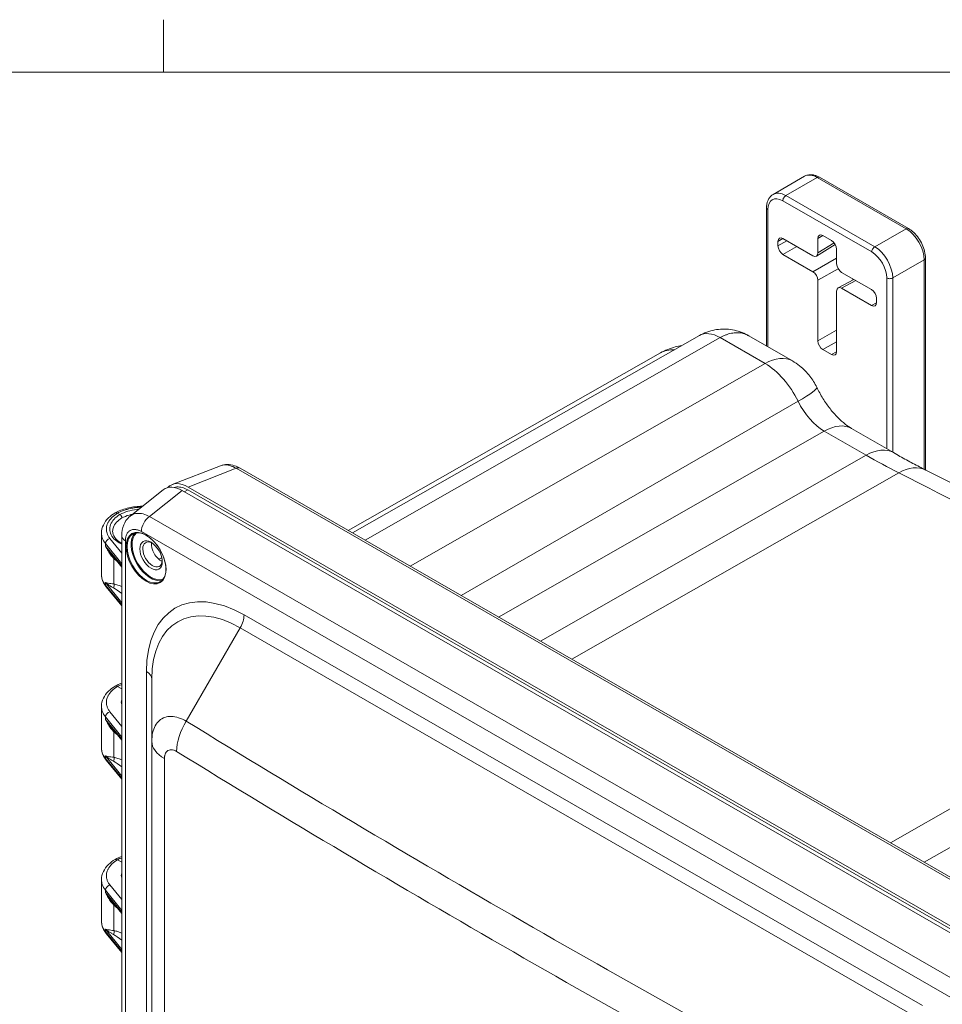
# Model space of a CAD drawing. Header units: inches. Extents: x 0.3 to 84.8, y 1.5 to 53.5.
# Tile 104 of 107: x 73.5 to 79.4, y 46.5 to 52.8. Entities that reach past the tile are written whole.
import ezdxf

# ---------------------------------------------------------------- set-up
doc = ezdxf.new("R2010")
doc.units = ezdxf.units.IN
doc.header["$LTSCALE"] = 2.5
doc.header["$MEASUREMENT"] = 0
for name, color, linetype, lineweight in [('Border (ANSI)', 7, 'Continuous', 9), ('Visible (ANSI)', 7, 'Continuous', 18), ('Visible Narrow (ANSI)', 7, 'Continuous', 5)]:
    doc.layers.add(name, color=color, linetype=linetype, lineweight=lineweight)

# ---------------------------------------------------------------- blocks, each defined once
blk = doc.blocks.new('Borders Default Border')
at = {"layer": 'Border (ANSI)'}
blk.add_line((29.75, 21), (29.75, 21.135), dxfattribs=at)
at = {"layer": 'Border (ANSI)', "flags": 128}
blk.add_lwpolyline([(0.5, 1), (0.5, 21), (33.5, 21), (33.5, 1), (0.5, 1)], dxfattribs=at)

msp = doc.modelspace()

# ---------------------------------------------------------------- linework, layer by layer
at = {"layer": 'Visible (ANSI)'}
for p, q in [((78.297, 51.7138), (78.4995, 51.8304)), ((78.5948, 51.8238), (79.1669, 51.4943)), ((78.255, 50.7376), (78.255, 51.6276)), ((78.6734, 51.4161), (78.6175, 51.4483)), ((78.3283, 51.4105), (78.3283, 51.3831)), ((78.5533, 51.3181), (78.3604, 51.4291)), ((78.5763, 51.3161), (78.697, 51.3905)), ((78.5854, 51.4297), (78.5854, 51.3367)), ((78.3604, 51.3274), (78.5533, 51.2163)), ((78.7056, 51.2675), (78.7056, 51.3605)), ((79.277, 51.3037), (79.277, 49.9412)), ((78.9305, 51.1008), (78.7377, 51.2119)), ((78.5854, 51.1607), (78.5854, 50.7705)), ((78.7154, 51.1126), (78.8162, 51.1667)), ((78.8149, 51.1674), (78.8149, 51.166)), ((78.7056, 50.7013), (78.7056, 51.0915)), ((78.7377, 51.1101), (78.9305, 50.9991)), ((78.9627, 51.0177), (78.9627, 51.0452)), ((77.8229, 50.8053), (75.5909, 49.5358)), ((78.1401, 50.8038), (78.1401, 50.8038)), ((78.1401, 50.8038), (78.4208, 50.6422)), ((77.5723, 50.6937), (75.5638, 49.5514)), ((78.6175, 50.7148), (78.6734, 50.6826)), ((78.8017, 50.2073), (79.0713, 50.052)), ((74.7409, 49.9679), (74.4312, 49.8471)), ((80.5439, 46.6835), (74.8679, 49.9521)), ((74.1613, 49.6443), (74.3731, 49.8131)), ((74.4956, 49.8083), (80.2208, 46.5113)), ((74.5308, 49.8125), (80.2628, 46.5117)), ((80.2596, 46.5338), (74.534, 49.831)), ((74.0798, 49.6627), (74.0951, 49.6539)), ((73.9764, 49.5347), (73.9764, 49.2665)), ((74.1065, 41.4584), (74.1065, 49.5178)), ((74.1259, 49.4873), (74.1259, 49.4873)), ((74.038, 49.4001), (74.038, 49.4001)), ((74.1065, 49.3163), (74.038, 49.4001)), ((73.9764, 49.2665), (73.9764, 49.2665)), ((74.1065, 49.0655), (74.0065, 49.1877)), ((74.3, 48.595), (74.3, 48.1951)), ((74.0798, 48.5478), (74.1065, 48.5325)), ((73.9764, 48.4199), (73.9764, 48.1517)), ((74.3819, 48.3482), (74.3819, 48.3482)), ((74.038, 48.2852), (74.038, 48.2852)), ((74.1065, 48.2015), (74.038, 48.2852)), ((73.9764, 48.1517), (73.9764, 48.1517)), ((74.3, 48.1951), (74.3, 41.6629)), ((74.1065, 47.9506), (74.0065, 48.0729)), ((74.0798, 47.433), (74.1065, 47.4177)), ((73.9764, 47.305), (73.9764, 47.0368)), ((74.038, 47.1704), (74.038, 47.1704)), ((74.1065, 47.0866), (74.038, 47.1704)), ((73.9764, 47.0368), (73.9764, 47.0368)), ((74.1065, 46.8358), (74.0065, 46.9581))]:
    msp.add_line(p, q, dxfattribs=at)
for centre, major_axis, ratio, start_param, end_param in [((78.3604, 51.392), (-0.0227, 0.0394), 0.577917, 5.499872, 7.070364), ((78.6175, 51.4111), (-0.0227, 0.0394), 0.577917, 5.499872, 7.070364), ((78.3604, 51.3646), (-0.0227, 0.0394), 0.578269, 0.787485, 2.357977), ((78.6734, 51.379), (0.0227, -0.0394), 0.578269, 0.787485, 2.357977), ((78.5533, 51.3553), (0.0227, -0.0394), 0.577917, 5.499872, 7.070364), ((78.7377, 51.249), (0.0227, -0.0394), 0.578269, 3.929078, 5.49957), ((78.5533, 51.1792), (-0.0227, 0.0394), 0.578269, 3.929078, 5.49957), ((78.7377, 51.073), (-0.0227, 0.0394), 0.577917, 5.499872, 7.070364), ((78.9305, 51.0637), (0.0227, -0.0394), 0.578269, 0.787485, 2.357977), ((78.9305, 51.0362), (0.0227, -0.0394), 0.577917, 5.499872, 7.070364), ((78.6175, 50.752), (-0.0227, 0.0394), 0.578269, 0.787485, 2.357977), ((78.6734, 50.7198), (0.0227, -0.0394), 0.577917, 5.499872, 7.070364), ((74.8384, 49.9009), (0.0295, 0.0512), 0.578095, 0.000076, 0.000122), ((74.5352, 49.6437), (-0.1143, 0.1984), 0.573718, 5.50349, 6.459667), ((74.4968, 49.6211), (-0.1143, 0.1984), 0.573718, 5.50349, 6.369961), ((74.3048, 49.3973), (-0.0442, 0.0768), 0.578093, 5.569798, 10.138166), ((74.3594, 49.4288), (-0.0442, 0.0768), 0.578093, 0.662712, 2.478881), ((74.2526, 48.4484), (-0.1489, -0.0023), 0.585862, 6.082024, 6.466343), ((74.2526, 47.3335), (-0.1489, -0.0023), 0.585862, 6.082024, 6.466343)]:
    msp.add_ellipse(centre, major_axis=major_axis, ratio=ratio, start_param=start_param, end_param=end_param, dxfattribs=at)
msp.add_ellipse((74.2952, 49.3918), major_axis=(-0.051, 0.0886), ratio=0.578093, dxfattribs=at)
for points, knots in [([(78.4995, 51.8304), (78.5052, 51.8337), (78.5114, 51.8362), (78.5241, 51.8395), (78.5306, 51.8404), (78.5438, 51.8405), (78.5503, 51.8399), (78.5634, 51.8372), (78.5698, 51.8353), (78.5825, 51.8303), (78.5887, 51.8273), (78.5948, 51.8238)], [0.7873319, 0.7873319, 0.7873319, 0.7873319, 0.9440248, 0.9440248, 1.1007177, 1.1007177, 1.2574105, 1.2574105, 1.4141034, 1.4141034, 1.5707963, 1.5707963, 1.5707963, 1.5707963]), ([(78.255, 51.6276), (78.255, 51.6347), (78.2555, 51.6416), (78.2575, 51.6551), (78.259, 51.6617), (78.2633, 51.6744), (78.266, 51.6804), (78.2727, 51.6918), (78.2768, 51.6971), (78.286, 51.7064), (78.2913, 51.7105), (78.297, 51.7138)], [0, 0, 0, 0, 0.1574664, 0.1574664, 0.3149327, 0.3149327, 0.4723991, 0.4723991, 0.6298655, 0.6298655, 0.7873319, 0.7873319, 0.7873319, 0.7873319]), ([(79.1669, 51.4943), (79.1792, 51.4872), (79.1909, 51.4783), (79.2129, 51.4574), (79.2231, 51.4454), (79.2414, 51.4195), (79.2494, 51.4056), (79.2627, 51.3768), (79.268, 51.362), (79.2751, 51.3325), (79.277, 51.3178), (79.277, 51.3037)], [1.570796, 1.570796, 1.570796, 1.570796, 1.884956, 1.884956, 2.199115, 2.199115, 2.513274, 2.513274, 2.827433, 2.827433, 3.141593, 3.141593, 3.141593, 3.141593]), ([(77.8229, 50.8053), (77.8532, 50.8225), (77.8869, 50.8349), (77.9546, 50.8477), (77.9895, 50.8486), (78.0567, 50.8394), (78.0898, 50.8292), (78.1269, 50.8111), (78.1336, 50.8076), (78.1401, 50.8038)], [0.0000012, 0.0000012, 0.0000012, 0.0000012, 0.2946801, 0.2946801, 0.5820905, 0.5820905, 0.8682972, 0.8682972, 0.9318631, 0.9318631, 0.9318631, 0.9318631]), ([(77.5723, 50.6937), (77.5875, 50.7024), (77.6032, 50.7099), (77.6353, 50.7228), (77.6515, 50.728), (77.6813, 50.7355), (77.6949, 50.7382), (77.7082, 50.7401)], [2.3612195, 2.3612195, 2.3612195, 2.3612195, 2.44045, 2.44045, 2.5196804, 2.5196804, 2.5862314, 2.5862314, 2.5862314, 2.5862314]), ([(78.4208, 50.6422), (78.4381, 50.6322), (78.4533, 50.6217), (78.4804, 50.6003), (78.4924, 50.5893), (78.5142, 50.5672), (78.524, 50.5559), (78.5419, 50.5331), (78.55, 50.5214), (78.5649, 50.4975), (78.5717, 50.4852), (78.5779, 50.4725)], [3.1415927, 3.1415927, 3.1415927, 3.1415927, 3.3236319, 3.3236319, 3.5056711, 3.5056711, 3.6877103, 3.6877103, 3.8697495, 3.8697495, 4.0517887, 4.0517887, 4.0517887, 4.0517887]), ([(78.8017, 50.2073), (78.7898, 50.2141), (78.7757, 50.2236), (78.7452, 50.2476), (78.729, 50.2621), (78.696, 50.2956), (78.6794, 50.3145), (78.6473, 50.3556), (78.6318, 50.3778), (78.603, 50.424), (78.5897, 50.4482), (78.5779, 50.4725)], [0, 0, 0, 0, 0.1820392, 0.1820392, 0.3640784, 0.3640784, 0.5461176, 0.5461176, 0.7281569, 0.7281569, 0.9101961, 0.9101961, 0.9101961, 0.9101961]), ([(79.0713, 50.052), (79.0852, 50.044), (79.0992, 50.0361), (79.127, 50.0205), (79.1408, 50.0128), (79.1686, 49.9977), (79.1825, 49.9902), (79.2101, 49.9755), (79.224, 49.9683), (79.2516, 49.9541), (79.2654, 49.947), (79.2792, 49.9402)], [0, 0, 0, 0, 0.0130143, 0.0130143, 0.02602859, 0.02602859, 0.03904289, 0.03904289, 0.05205719, 0.05205719, 0.06507148, 0.06507148, 0.06507148, 0.06507148]), ([(74.7409, 49.9679), (74.7551, 49.9735), (74.7705, 49.9762), (74.8016, 49.9761), (74.8175, 49.9732), (74.8447, 49.9641), (74.8563, 49.9588), (74.8675, 49.9524)], [0, 0, 0, 0, 0.1548609, 0.1548609, 0.3144806, 0.3144806, 0.4366667, 0.4366667, 0.4366667, 0.4366667]), ([(79.2792, 49.9402), (79.416, 49.8717), (79.5528, 49.8011), (79.8266, 49.6558), (79.9635, 49.5811), (80.2373, 49.4275), (80.3742, 49.3487), (80.6478, 49.1871), (80.7845, 49.1042), (81.0577, 48.9345), (81.1942, 48.8477), (81.3306, 48.7589)], [3.0765212, 3.0765212, 3.0765212, 3.0765212, 3.1025498, 3.1025498, 3.1285784, 3.1285784, 3.154607, 3.154607, 3.1806355, 3.1806355, 3.2066641, 3.2066641, 3.2066641, 3.2066641]), ([(74.4451, 49.828), (74.4501, 49.8296), (74.4554, 49.8306), (74.4609, 49.8311), (74.4716, 49.8321), (74.4831, 49.831), (74.495, 49.8278), (74.5067, 49.8246), (74.5188, 49.8194), (74.5308, 49.8125)], [0.5794123, 0.5794123, 0.5794123, 0.5794123, 0.6660504, 0.6660504, 0.6660504, 0.8349864, 0.8349864, 0.8349864, 1, 1, 1, 1]), ([(73.9764, 49.5347), (73.9764, 49.5523), (73.9806, 49.57), (73.9961, 49.603), (74.0076, 49.6186), (74.0339, 49.6441), (74.0481, 49.6548), (74.0638, 49.6642)], [0.0000328, 0.0000328, 0.0000328, 0.0000328, 0.2088059, 0.2088059, 0.4209185, 0.4209185, 0.6004701, 0.6004701, 0.6004701, 0.6004701]), ([(74.0798, 49.6627), (74.0759, 49.6649), (74.072, 49.666), (74.0686, 49.6657), (74.0668, 49.6655), (74.0652, 49.665), (74.0638, 49.6642)], [0, 0, 0, 0, 0.3333333, 0.3333333, 0.3333333, 0.5038146, 0.5038146, 0.5038146, 0.5038146]), ([(74.0641, 49.6643), (74.0866, 49.6769), (74.1129, 49.687), (74.1682, 49.7012), (74.1978, 49.7055), (74.2318, 49.707), (74.236, 49.7071), (74.2402, 49.7072)], [0, 0, 0, 0, 0.2566324, 0.2566324, 0.5070304, 0.5070304, 0.5423546, 0.5423546, 0.5423546, 0.5423546]), ([(74.0951, 49.6539), (74.0973, 49.6526), (74.0996, 49.6506), (74.1015, 49.6482), (74.1025, 49.647), (74.1033, 49.6457), (74.1041, 49.6444), (74.1049, 49.6431), (74.1056, 49.6415), (74.1062, 49.64), (74.1073, 49.6371), (74.1079, 49.6342), (74.1079, 49.6316)], [0, 0, 0, 0, 0.3333333, 0.3333333, 0.3333333, 0.4947711, 0.4947711, 0.4947711, 0.6666667, 0.6666667, 0.6666667, 1, 1, 1, 1]), ([(74.1065, 49.5178), (74.1065, 49.5417), (74.1104, 49.5653), (74.1269, 49.6062), (74.1391, 49.6244), (74.1568, 49.6405), (74.1591, 49.6425), (74.1614, 49.6443)], [0, 0, 0, 0, 0.2190414, 0.2190414, 0.4182933, 0.4182933, 0.4463491, 0.4463491, 0.4463491, 0.4463491]), ([(74.048, 49.5461), (74.048, 49.5331), (74.0524, 49.5198), (74.0702, 49.4948), (74.0833, 49.4829), (74.102, 49.4715), (74.1042, 49.4702), (74.1065, 49.4689)], [0, 0, 0, 0, 0.2254851, 0.2254851, 0.4351052, 0.4351052, 0.4623021, 0.4623021, 0.4623021, 0.4623021]), ([(74.1778, 49.5287), (74.1873, 49.5342), (74.1984, 49.5369), (74.2225, 49.5363), (74.2354, 49.5333), (74.2617, 49.5219), (74.2751, 49.5137), (74.3011, 49.4928), (74.3138, 49.4801), (74.3371, 49.4517), (74.3477, 49.4358), (74.3658, 49.4027), (74.3733, 49.3853), (74.3844, 49.3508), (74.388, 49.3337), (74.3909, 49.3016), (74.3903, 49.2866), (74.385, 49.2601), (74.3803, 49.2486), (74.3687, 49.2318), (74.3622, 49.2258), (74.3547, 49.2215)], [2.358128, 2.358128, 2.358128, 2.358128, 2.695576, 2.695576, 3.018957, 3.018957, 3.334961, 3.334961, 3.650897, 3.650897, 3.967557, 3.967557, 4.284451, 4.284451, 4.600965, 4.600965, 4.916731, 4.916731, 5.233414, 5.233414, 5.499721, 5.499721, 5.499721, 5.499721]), ([(74.0065, 49.1877), (73.9927, 49.2046), (73.9829, 49.2239), (73.9772, 49.2514), (73.9764, 49.259), (73.9764, 49.2665)], [0, 0, 0, 0, 0.2454913, 0.2454913, 0.3365649, 0.3365649, 0.3365649, 0.3365649]), ([(73.9764, 48.4199), (73.9764, 48.4375), (73.9806, 48.4553), (73.9961, 48.4883), (74.0076, 48.5038), (74.0339, 48.5293), (74.0481, 48.54), (74.0638, 48.5493)], [0.0000689, 0.0000689, 0.0000689, 0.0000689, 0.2092147, 0.2092147, 0.4212904, 0.4212904, 0.6005105, 0.6005105, 0.6005105, 0.6005105]), ([(74.0798, 48.5478), (74.0759, 48.5501), (74.072, 48.5511), (74.0686, 48.5508), (74.0668, 48.5507), (74.0652, 48.5502), (74.0638, 48.5493)], [0, 0, 0, 0, 0.3333333, 0.3333333, 0.3333333, 0.5038212, 0.5038212, 0.5038212, 0.5038212]), ([(74.0065, 48.0729), (73.9927, 48.0898), (73.9829, 48.1091), (73.9772, 48.1365), (73.9764, 48.1441), (73.9764, 48.1517)], [0, 0, 0, 0, 0.2454913, 0.2454913, 0.3365649, 0.3365649, 0.3365649, 0.3365649]), ([(73.9764, 47.305), (73.9764, 47.3227), (73.9806, 47.3404), (73.9961, 47.3734), (74.0076, 47.389), (74.0339, 47.4145), (74.0481, 47.4251), (74.0638, 47.4345)], [0.0000689, 0.0000689, 0.0000689, 0.0000689, 0.2092147, 0.2092147, 0.4212904, 0.4212904, 0.6005105, 0.6005105, 0.6005105, 0.6005105]), ([(74.0798, 47.433), (74.0759, 47.4353), (74.072, 47.4363), (74.0686, 47.436), (74.0668, 47.4358), (74.0652, 47.4353), (74.0638, 47.4345)], [0, 0, 0, 0, 0.3333333, 0.3333333, 0.3333333, 0.5038212, 0.5038212, 0.5038212, 0.5038212]), ([(74.0065, 46.9581), (73.9927, 46.975), (73.9829, 46.9943), (73.9772, 47.0217), (73.9764, 47.0293), (73.9764, 47.0368)], [0, 0, 0, 0, 0.2454913, 0.2454913, 0.3365649, 0.3365649, 0.3365649, 0.3365649])]:
    msp.add_open_spline(points, degree=3, knots=knots, dxfattribs=at)
for points in [[(74.048, 49.5461), (74.048, 49.5461), (74.048, 49.5461), (74.048, 49.5461)], [(74.0641, 48.5495), (74.0771, 48.5567), (74.0913, 48.5632), (74.1065, 48.5687)], [(74.0641, 47.4346), (74.0771, 47.4419), (74.0913, 47.4483), (74.1065, 47.4539)]]:
    msp.add_open_spline(points, degree=3, dxfattribs=at)
at = {"layer": 'Visible Narrow (ANSI)'}
for p, q in [((78.3787, 51.7058), (78.5812, 51.8224)), ((78.5812, 51.8224), (79.1533, 51.493)), ((78.3787, 51.7058), (78.9508, 51.3764)), ((78.3594, 51.6724), (78.9315, 51.343)), ((78.263, 50.733), (78.263, 51.6165)), ((78.5854, 51.4297), (78.6165, 51.4489)), ((78.9508, 51.3764), (79.1533, 51.493)), ((78.3283, 51.4105), (78.3594, 51.4297)), ((78.3283, 51.3831), (78.3844, 51.4154)), ((78.3604, 51.3274), (78.4488, 51.3783)), ((78.5854, 51.3367), (78.69, 51.4013)), ((78.7056, 51.304), (78.5533, 51.2163)), ((79.0665, 51.1759), (79.269, 51.2926)), ((79.269, 51.2926), (79.269, 49.9452)), ((78.7152, 51.2354), (78.5854, 51.1607)), ((78.7377, 51.1101), (78.8292, 51.1592)), ((78.8098, 51.1703), (78.8098, 51.1632)), ((79.028, 51.1759), (79.028, 50.077)), ((79.0665, 51.1759), (79.0665, 50.0548)), ((78.9305, 50.9991), (78.9627, 51.0163)), ((78.5854, 50.7705), (78.7056, 50.8396)), ((77.9558, 50.7919), (75.6727, 49.4887)), ((77.9558, 50.7919), (78.245, 50.6254)), ((78.6175, 50.7148), (78.7056, 50.7655)), ((78.6734, 50.6826), (78.7055, 50.6998)), ((78.245, 50.6254), (75.9619, 49.3222)), ((78.4579, 50.3823), (76.291, 49.1326)), ((76.5308, 48.9946), (78.6259, 50.1905)), ((78.6259, 50.1905), (78.8955, 50.0353)), ((76.8003, 48.8393), (78.8955, 50.0353)), ((74.8421, 49.9512), (74.534, 49.831)), ((80.5181, 46.6826), (74.8421, 49.9512)), ((77.0027, 48.7228), (79.1053, 49.9224)), ((74.2857, 49.641), (74.4956, 49.8083)), ((74.5088, 49.8007), (74.5308, 49.8125)), ((74.2857, 49.641), (79.9707, 46.3672)), ((74.2329, 49.5439), (79.9179, 46.2702)), ((74.0308, 49.5002), (74.1065, 49.4059)), ((74.1304, 41.4251), (74.1304, 49.4845)), ((74.0023, 49.4667), (74.0023, 49.451)), ((74.0023, 49.4667), (74.1065, 49.3369)), ((74.1065, 49.3236), (74.0023, 49.451)), ((74.0559, 49.207), (74.0559, 49.3709)), ((74.0023, 49.2159), (74.0023, 49.2001)), ((74.0023, 49.2159), (74.1065, 49.0861)), ((74.1065, 49.0727), (74.0023, 49.2001)), ((79.2574, 46.4944), (74.8933, 49.0076)), ((74.8688, 48.9252), (74.5219, 48.3243)), ((79.233, 46.412), (74.8688, 48.9252)), ((79.0531, 47.542), (81.1545, 48.7423)), ((74.2654, 48.6432), (74.2654, 42.111)), ((81.3643, 48.6136), (79.2692, 47.4176)), ((74.0023, 48.3519), (74.0023, 48.3361)), ((74.1065, 48.2221), (74.0023, 48.3519)), ((74.1065, 48.2087), (74.0023, 48.3361)), ((74.1065, 48.291), (74.0308, 48.3854)), ((74.449, 48.3527), (74.449, 48.3527)), ((74.0559, 48.0922), (74.0559, 48.2561)), ((74.0023, 48.101), (74.0023, 48.0853)), ((74.0023, 48.101), (74.1065, 47.9712)), ((74.1065, 47.9579), (74.0023, 48.0853)), ((74.3813, 48.0844), (74.3813, 41.5422)), ((74.1065, 47.1762), (74.0308, 47.2706)), ((74.0023, 47.237), (74.0023, 47.2213)), ((74.1065, 47.1072), (74.0023, 47.237)), ((74.1065, 47.0939), (74.0023, 47.2213)), ((74.0559, 46.9774), (74.0559, 47.1412)), ((74.0023, 46.9862), (74.0023, 46.9705)), ((74.0023, 46.9862), (74.1065, 46.8564)), ((74.1065, 46.843), (74.0023, 46.9705))]:
    msp.add_line(p, q, dxfattribs=at)
for centre, major_axis, ratio, start_param, end_param in [((78.5812, 51.6886), (-0.0817, 0.1418), 0.578093, 5.499721, 6.283185), ((78.5812, 51.8001), (0.0136, 0.0236), 0.578093, 0, 0.783464), ((78.3594, 51.5609), (-0.068, 0.1182), 0.578093, 5.499721, 7.070517), ((78.3787, 51.572), (-0.0817, 0.1418), 0.578093, 5.499721, 6.283185), ((78.3787, 51.6835), (-0.0136, -0.0236), 0.578093, 3.925057, 5.495855), ((78.2823, 51.6276), (-0.0273, 0), 0.575862, 0, 0.785399), ((79.1533, 51.4707), (0.0136, 0.0236), 0.578093, 0, 0.783464), ((79.1533, 51.3592), (0.0817, -0.1418), 0.578093, 0.787332, 2.358128), ((78.9508, 51.3541), (-0.0136, -0.0236), 0.578093, 3.925057, 5.495855), ((78.9508, 51.2426), (0.0817, -0.1418), 0.578093, 0.787332, 2.358128), ((78.9315, 51.2315), (0.068, -0.1182), 0.578093, 0.787332, 2.358128), ((79.2497, 51.3037), (0.0273, 0), 0.575862, 5.497787, 6.283185), ((79.0472, 51.187), (-0.0273, 0), 0.575862, 0.785397, 2.356194), ((77.9558, 50.5735), (-0.1334, 0.2316), 0.578093, 5.499721, 6.280094), ((77.79, 50.314), (-0.2184, 0.3793), 0.578093, 5.92747, 6.280094), ((78.2439, 50.3349), (0.1769, 0.3072), 0.578093, 0, 0.779101), ((78.245, 50.3137), (0.1903, -0.3304), 0.578093, 1.447932, 2.358128), ((78.2588, 50.3179), (0.3191, 0.1546), 0.100002, 5.336716, 6.283185), ((78.6259, 50.4366), (0.1502, -0.2608), 0.578093, 4.589525, 5.499721), ((78.6248, 49.9), (0.1769, 0.3072), 0.578093, 0, 0.779101), ((78.8944, 49.7448), (0.1769, 0.3072), 0.578093, 0, 0.779101), ((78.8955, 53.7652), (2.2767, -3.9536), 0.578093, 5.499721, 5.564792), ((74.8384, 49.9009), (0.0295, 0.0512), 0.578095, 0.000121, 0.696078), ((79.1205, 49.6231), (0.1587, 0.317), 0.614315, 0, 0.744248), ((80.1299, 31.1524), (11.1206, -19.3112), 0.578093, 2.293057, 2.4232), ((74.2907, 49.5772), (-0.0408, -0.0709), 0.578093, 4.012324, 5.495853), ((74.0312, 49.4744), (-0.0248, -0.0199), 0.737498, 4.191741, 5.746136), ((74.1883, 49.5178), (-0.0818, 0), 0.575863, 6.283161, 7.068516), ((74.2662, 49.3751), (0.0885, -0.1536), 0.578093, 3.141593, 6.283185), ((74.292, 49.3899), (0.0885, -0.1536), 0.578093, 3.288767, 6.136011), ((74.2952, 49.3918), (0.0862, -0.1497), 0.578093, 3.233657, 6.191121), ((74.0333, 49.358), (0.0223, 0.0227), 0.364447, 5.619036, 5.942661), ((74.0312, 49.2079), (-0.0246, -0.0201), 0.744374, 5.73941, 6.28317), ((74.0333, 49.1942), (0.0058, 0.0313), 0.737189, 4.444311, 5.268108), ((74.1289, 49.1018), (0.1032, -0.0887), 0.145607, 1.912768, 2.4992), ((74.8933, 48.2816), (-0.4432, 0.7696), 0.578093, 5.499721, 7.070517), ((74.8688, 48.2675), (-0.4015, 0.6971), 0.578093, 5.499721, 7.070517), ((74.8097, 48.9595), (-0.059, -0.1024), 0.578093, 1.568863, 2.354261), ((74.1818, 48.595), (0.1182, 0), 0.575862, 0, 0.785398), ((74.0312, 48.3596), (0.0248, 0.0199), 0.737499, 1.050178, 2.604545), ((74.6665, 48.2404), (-0.1514, -0.2463), 0.57797, 4.727151, 5.491002), ((142.1568, 160.4351), (-65.7234, -113.2529), 0.815969, 6.262346, 6.309484), ((74.0333, 48.2432), (0.0223, 0.0227), 0.364447, 5.619036, 5.942661), ((74.5891, 48.1951), (-0.2891, 0), 0.55078, 6.283182, 7.051928), ((74.0312, 48.093), (-0.0246, -0.0201), 0.744374, 5.73941, 6.28317), ((74.0333, 48.0793), (0.0058, 0.0313), 0.737189, 4.444311, 5.268108), ((142.1969, 160.4118), (-65.8238, -113.4259), 0.815969, 6.262346, 6.309484), ((74.1289, 47.9869), (0.1032, -0.0887), 0.145607, 1.912768, 2.4992), ((74.0312, 47.2448), (0.0248, 0.0199), 0.737499, 1.050178, 2.604545), ((74.0333, 47.1284), (0.0223, 0.0227), 0.364447, 5.619036, 5.942661), ((74.0312, 46.9782), (-0.0246, -0.0201), 0.744374, 5.73941, 6.28317), ((74.0333, 46.9645), (0.0058, 0.0313), 0.737189, 4.444311, 5.268108), ((74.1289, 46.8721), (0.1032, -0.0887), 0.145607, 1.912768, 2.4992)]:
    msp.add_ellipse(centre, major_axis=major_axis, ratio=ratio, start_param=start_param, end_param=end_param, dxfattribs=at)
msp.add_ellipse((74.263, 49.3733), major_axis=(-0.0907, 0.1576), ratio=0.578093, dxfattribs=at)
for points, knots in [([(78.1401, 50.8038), (78.1363, 50.806), (78.1324, 50.808), (78.1285, 50.8098), (78.1235, 50.8122), (78.1183, 50.8142), (78.1131, 50.816), (78.1079, 50.8177), (78.1025, 50.8192), (78.0971, 50.8203), (78.0917, 50.8215), (78.0861, 50.8224), (78.0805, 50.8229), (78.0749, 50.8235), (78.0692, 50.8238), (78.0635, 50.8237), (78.0577, 50.8237), (78.0519, 50.8234), (78.0461, 50.8228), (78.0402, 50.8222), (78.0343, 50.8213), (78.0283, 50.82), (78.0223, 50.8188), (78.0163, 50.8173), (78.0103, 50.8156), (78.0043, 50.8138), (77.9982, 50.8117), (77.9922, 50.8094), (77.9861, 50.807), (77.98, 50.8044), (77.974, 50.8015), (77.9679, 50.7986), (77.9619, 50.7954), (77.9558, 50.7919)], [0.432401, 0.432401, 0.432401, 0.432401, 0.4736842, 0.4736842, 0.4736842, 0.5263158, 0.5263158, 0.5263158, 0.5789474, 0.5789474, 0.5789474, 0.6315789, 0.6315789, 0.6315789, 0.6842105, 0.6842105, 0.6842105, 0.7368421, 0.7368421, 0.7368421, 0.7894737, 0.7894737, 0.7894737, 0.8421053, 0.8421053, 0.8421053, 0.8947368, 0.8947368, 0.8947368, 0.9473684, 0.9473684, 0.9473684, 0.9999995, 0.9999995, 0.9999995, 0.9999995]), ([(74.8421, 49.9512), (74.8284, 49.9594), (74.8009, 49.9715), (74.7668, 49.975), (74.7479, 49.9707), (74.7409, 49.9679)], [0.0000067, 0.0000067, 0.0000067, 0.0000067, 0.1666667, 0.3333333, 0.4432173, 0.4432173, 0.4432173, 0.4432173]), ([(74.2329, 49.7014), (74.2285, 49.7012), (74.2241, 49.701), (74.2196, 49.7007), (74.209, 49.7), (74.1984, 49.6988), (74.188, 49.6973), (74.1757, 49.6955), (74.1636, 49.6931), (74.1519, 49.6903), (74.1443, 49.6884), (74.137, 49.6863), (74.1298, 49.684), (74.1166, 49.6798), (74.1042, 49.6749), (74.0926, 49.6693), (74.0882, 49.6672), (74.084, 49.665), (74.0798, 49.6627)], [0.7732334, 0.7732334, 0.7732334, 0.7732334, 0.7908739, 0.7908739, 0.7908739, 0.8333333, 0.8333333, 0.8333333, 0.8838863, 0.8838863, 0.8838863, 0.9166667, 0.9166667, 0.9166667, 0.9773235, 0.9773235, 0.9773235, 1, 1, 1, 1]), ([(74.0951, 49.6539), (74.1103, 49.6624), (74.1437, 49.6762), (74.1878, 49.6852), (74.2124, 49.6877), (74.2161, 49.688)], [0, 0, 0, 0, 0.0909091, 0.1818182, 0.1980293, 0.1980293, 0.1980293, 0.1980293]), ([(74.0798, 49.6627), (74.0667, 49.6549), (74.0555, 49.6465), (74.0458, 49.6375), (74.0449, 49.6366), (74.0439, 49.6357), (74.043, 49.6348), (74.0328, 49.6248), (74.0245, 49.6139), (74.0187, 49.6027), (74.0181, 49.6016), (74.0176, 49.6006), (74.0171, 49.5995), (74.0121, 49.5893), (74.0092, 49.5788), (74.0082, 49.5682), (74.0079, 49.5649), (74.0078, 49.5617), (74.0079, 49.5585), (74.0081, 49.55), (74.0096, 49.5416), (74.0123, 49.5334), (74.0141, 49.5281), (74.0163, 49.5229), (74.0191, 49.5178), (74.0223, 49.5118), (74.0261, 49.506), (74.0308, 49.5002)], [0, 0, 0, 0, 0.181958, 0.181958, 0.181958, 0.2, 0.2, 0.2, 0.4, 0.4, 0.4, 0.418864, 0.418864, 0.418864, 0.6, 0.6, 0.6, 0.655495, 0.655495, 0.655495, 0.8, 0.8, 0.8, 0.892737, 0.892737, 0.892737, 1, 1, 1, 1]), ([(74.1065, 49.463), (74.0944, 49.469), (74.069, 49.4847), (74.0407, 49.5148), (74.0271, 49.5516), (74.0318, 49.5892), (74.0548, 49.625), (74.0798, 49.6448), (74.0951, 49.6539)], [0.4774646, 0.4774646, 0.4774646, 0.4774646, 0.5454545, 0.6363636, 0.7272727, 0.8181818, 0.9090909, 1, 1, 1, 1]), ([(74.048, 49.5461), (74.048, 49.5547), (74.0517, 49.5747), (74.0706, 49.6047), (74.0942, 49.6234), (74.1079, 49.6316)], [0.7499746, 0.7499746, 0.7499746, 0.7499746, 0.8181818, 0.9090909, 1, 1, 1, 1]), ([(74.1079, 49.6316), (74.1217, 49.6392), (74.144, 49.6484), (74.169, 49.6548), (74.1765, 49.6564)], [0.0000083, 0.0000083, 0.0000083, 0.0000083, 0.0909091, 0.1289022, 0.1289022, 0.1289022, 0.1289022]), ([(74.1614, 49.6443), (74.1643, 49.6466), (74.1674, 49.6488), (74.1706, 49.6506), (74.1808, 49.6565), (74.1924, 49.6601), (74.205, 49.6612), (74.2175, 49.6623), (74.231, 49.6609), (74.2447, 49.6574), (74.2583, 49.6539), (74.2721, 49.6483), (74.2857, 49.641)], [0.447087, 0.447087, 0.447087, 0.447087, 0.5, 0.5, 0.5, 0.6666667, 0.6666667, 0.6666667, 0.8333333, 0.8333333, 0.8333333, 1, 1, 1, 1]), ([(74.1304, 49.4845), (74.1304, 49.4909), (74.1308, 49.4969), (74.1317, 49.5027), (74.1322, 49.506), (74.1329, 49.5091), (74.1336, 49.5122), (74.1354, 49.5192), (74.138, 49.5257), (74.1414, 49.5315), (74.1421, 49.5328), (74.1429, 49.5341), (74.1437, 49.5353), (74.1482, 49.5418), (74.1537, 49.5471), (74.16, 49.5508), (74.1602, 49.5509), (74.1603, 49.551), (74.1604, 49.5511), (74.167, 49.5548), (74.1744, 49.5571), (74.1824, 49.5577), (74.1835, 49.5578), (74.1847, 49.5578), (74.1858, 49.5579), (74.1928, 49.558), (74.2001, 49.5569), (74.2074, 49.5549), (74.2101, 49.5542), (74.2127, 49.5533), (74.2154, 49.5523), (74.2212, 49.5501), (74.227, 49.5473), (74.2329, 49.5439)], [0, 0, 0, 0, 0.107069, 0.107069, 0.107069, 0.166667, 0.166667, 0.166667, 0.30263, 0.30263, 0.30263, 0.333333, 0.333333, 0.333333, 0.496566, 0.496566, 0.496566, 0.5, 0.5, 0.5, 0.666667, 0.666667, 0.666667, 0.690402, 0.690402, 0.690402, 0.833333, 0.833333, 0.833333, 0.88575, 0.88575, 0.88575, 1, 1, 1, 1]), ([(73.9764, 49.5347), (73.9764, 49.5244), (73.9803, 49.5009), (73.9928, 49.4785), (74.0023, 49.4667)], [0.6429191, 0.6429191, 0.6429191, 0.6429191, 0.8, 1, 1, 1, 1]), ([(74.0559, 49.3709), (74.0496, 49.3774), (74.0432, 49.3848), (74.037, 49.3928), (74.0308, 49.4009), (74.0248, 49.4097), (74.0189, 49.4194), (74.0131, 49.4291), (74.0075, 49.4396), (74.0023, 49.451)], [0, 0, 0, 0, 0.333333, 0.333333, 0.333333, 0.666667, 0.666667, 0.666667, 1, 1, 1, 1]), ([(74.038, 49.4001), (74.0378, 49.4003), (74.0376, 49.4005), (74.0374, 49.4007), (74.0373, 49.4009), (74.0372, 49.4011), (74.037, 49.4013), (74.0314, 49.4082), (74.0257, 49.4157), (74.0199, 49.4239), (74.0199, 49.424), (74.0198, 49.4241), (74.0197, 49.4242), (74.0139, 49.4325), (74.0081, 49.4414), (74.0023, 49.451)], [0.3148911, 0.3148911, 0.3148911, 0.3148911, 0.3253059, 0.3253059, 0.3253059, 0.3333333, 0.3333333, 0.3333333, 0.6626526, 0.6626526, 0.6626526, 0.6666667, 0.6666667, 0.6666667, 1, 1, 1, 1]), ([(74.0783, 49.3507), (74.0748, 49.3536), (74.067, 49.3604), (74.0598, 49.3671), (74.0559, 49.3709)], [0.7078464, 0.7078464, 0.7078464, 0.7078464, 0.8333333, 0.9999594, 0.9999594, 0.9999594, 0.9999594]), ([(74.0023, 49.2001), (73.9928, 49.2118), (73.9803, 49.2337), (73.9764, 49.2565), (73.9764, 49.2665)], [0, 0, 0, 0, 0.2, 0.3569973, 0.3569973, 0.3569973, 0.3569973]), ([(74.0023, 49.2159), (74.0075, 49.2145), (74.0132, 49.2134), (74.019, 49.2124), (74.0249, 49.2114), (74.031, 49.2105), (74.0371, 49.2096), (74.0433, 49.2088), (74.0497, 49.2079), (74.0559, 49.207)], [0, 0, 0, 0, 0.333333, 0.333333, 0.333333, 0.666667, 0.666667, 0.666667, 1, 1, 1, 1]), ([(74.0023, 49.2159), (74.0081, 49.2112), (74.014, 49.2069), (74.0198, 49.2029), (74.0199, 49.2028), (74.02, 49.2028), (74.0201, 49.2027), (74.0258, 49.1988), (74.0315, 49.1951), (74.0371, 49.1917), (74.0373, 49.1916), (74.0375, 49.1915), (74.0376, 49.1914), (74.0432, 49.188), (74.0487, 49.1848), (74.054, 49.1818)], [0, 0, 0, 0, 0.3333333, 0.3333333, 0.3333333, 0.3381711, 0.3381711, 0.3381711, 0.6666667, 0.6666667, 0.6666667, 0.6763403, 0.6763403, 0.6763403, 0.9999933, 0.9999933, 0.9999933, 0.9999933]), ([(74.0559, 49.207), (74.0598, 49.2063), (74.068, 49.2044), (74.0816, 49.2001), (74.0946, 49.1952), (74.1032, 49.1915), (74.1065, 49.19)], [0.0000342, 0.0000342, 0.0000342, 0.0000342, 0.1666667, 0.3333333, 0.5, 0.6008081, 0.6008081, 0.6008081, 0.6008081]), ([(74.0308, 48.3854), (74.0265, 48.3907), (74.0229, 48.3961), (74.0198, 48.4015), (74.0167, 48.4071), (74.0142, 48.4128), (74.0123, 48.4185), (74.0098, 48.4262), (74.0083, 48.434), (74.008, 48.4418), (74.0078, 48.4456), (74.0079, 48.4495), (74.0082, 48.4534), (74.0091, 48.4632), (74.0117, 48.473), (74.0161, 48.4826), (74.0169, 48.4843), (74.0177, 48.4861), (74.0187, 48.4879), (74.0245, 48.4991), (74.0328, 48.5099), (74.043, 48.52), (74.0432, 48.5202), (74.0434, 48.5203), (74.0435, 48.5205), (74.0537, 48.5304), (74.0657, 48.5394), (74.0798, 48.5478)], [0, 0, 0, 0, 0.098757, 0.098757, 0.098757, 0.2, 0.2, 0.2, 0.334065, 0.334065, 0.334065, 0.4, 0.4, 0.4, 0.56864, 0.56864, 0.56864, 0.6, 0.6, 0.6, 0.8, 0.8, 0.8, 0.803452, 0.803452, 0.803452, 1, 1, 1, 1]), ([(74.0798, 48.5478), (74.0828, 48.5495), (74.0858, 48.5511), (74.0889, 48.5526), (74.0946, 48.5555), (74.1004, 48.5582), (74.1064, 48.5607)], [0, 0, 0, 0, 0.01623246, 0.01623246, 0.01623246, 0.04617706, 0.04617706, 0.04617706, 0.04617706]), ([(74.0023, 48.3519), (73.9928, 48.3637), (73.9803, 48.3861), (73.9764, 48.4095), (73.9764, 48.4199)], [0, 0, 0, 0, 0.2, 0.3569592, 0.3569592, 0.3569592, 0.3569592]), ([(74.0559, 48.2561), (74.0496, 48.2626), (74.0432, 48.2699), (74.037, 48.278), (74.0308, 48.286), (74.0248, 48.2948), (74.0189, 48.3045), (74.0131, 48.3142), (74.0075, 48.3248), (74.0023, 48.3361)], [0, 0, 0, 0, 0.333333, 0.333333, 0.333333, 0.666667, 0.666667, 0.666667, 1, 1, 1, 1]), ([(74.038, 48.2852), (74.0378, 48.2855), (74.0376, 48.2857), (74.0374, 48.2859), (74.0373, 48.2861), (74.0372, 48.2862), (74.037, 48.2864), (74.0314, 48.2934), (74.0257, 48.3009), (74.0199, 48.3091), (74.0199, 48.3092), (74.0198, 48.3093), (74.0197, 48.3094), (74.0139, 48.3176), (74.0081, 48.3266), (74.0023, 48.3361)], [0.3148911, 0.3148911, 0.3148911, 0.3148911, 0.3253059, 0.3253059, 0.3253059, 0.3333333, 0.3333333, 0.3333333, 0.6626526, 0.6626526, 0.6626526, 0.6666667, 0.6666667, 0.6666667, 1, 1, 1, 1]), ([(74.3, 48.1951), (74.3, 48.2144), (74.3037, 48.251), (74.3204, 48.2966), (74.3471, 48.3306), (74.3826, 48.3512), (74.4251, 48.3575), (74.4723, 48.3492), (74.5054, 48.334), (74.5219, 48.3243)], [0, 0, 0, 0, 0.1428571, 0.2857143, 0.4285714, 0.5714286, 0.7142857, 0.8571429, 1, 1, 1, 1]), ([(74.0783, 48.2359), (74.0748, 48.2388), (74.067, 48.2456), (74.0598, 48.2523), (74.0559, 48.2561)], [0.7078464, 0.7078464, 0.7078464, 0.7078464, 0.8333333, 0.9999594, 0.9999594, 0.9999594, 0.9999594]), ([(74.0023, 48.0853), (73.9928, 48.0969), (73.9803, 48.1189), (73.9764, 48.1417), (73.9764, 48.1517)], [0, 0, 0, 0, 0.2, 0.3569973, 0.3569973, 0.3569973, 0.3569973]), ([(74.0023, 48.101), (74.0075, 48.0996), (74.0132, 48.0985), (74.019, 48.0975), (74.0249, 48.0965), (74.031, 48.0956), (74.0371, 48.0948), (74.0433, 48.0939), (74.0497, 48.0931), (74.0559, 48.0922)], [0, 0, 0, 0, 0.333333, 0.333333, 0.333333, 0.666667, 0.666667, 0.666667, 1, 1, 1, 1]), ([(74.0023, 48.101), (74.0081, 48.0964), (74.014, 48.092), (74.0198, 48.088), (74.0199, 48.088), (74.02, 48.0879), (74.0201, 48.0879), (74.0258, 48.0839), (74.0315, 48.0803), (74.0371, 48.0769), (74.0373, 48.0768), (74.0375, 48.0767), (74.0376, 48.0765), (74.0432, 48.0732), (74.0487, 48.07), (74.054, 48.0669)], [0, 0, 0, 0, 0.3333333, 0.3333333, 0.3333333, 0.3381711, 0.3381711, 0.3381711, 0.6666667, 0.6666667, 0.6666667, 0.6763403, 0.6763403, 0.6763403, 0.9999933, 0.9999933, 0.9999933, 0.9999933]), ([(74.0559, 48.0922), (74.0598, 48.0915), (74.068, 48.0896), (74.0816, 48.0853), (74.0946, 48.0803), (74.1032, 48.0766), (74.1065, 48.0752)], [0.0000342, 0.0000342, 0.0000342, 0.0000342, 0.1666667, 0.3333333, 0.5, 0.6008081, 0.6008081, 0.6008081, 0.6008081]), ([(74.3813, 48.0844), (74.3813, 48.0901), (74.3817, 48.0954), (74.3826, 48.1003), (74.3828, 48.1014), (74.383, 48.1025), (74.3832, 48.1036), (74.3844, 48.1088), (74.386, 48.1137), (74.3882, 48.118), (74.3884, 48.1186), (74.3887, 48.1191), (74.389, 48.1196), (74.3914, 48.1242), (74.3944, 48.128), (74.3978, 48.1312), (74.398, 48.1314), (74.3981, 48.1315), (74.3983, 48.1316), (74.4019, 48.1349), (74.4061, 48.1373), (74.4107, 48.1389), (74.4108, 48.1389), (74.4109, 48.139), (74.411, 48.139), (74.4155, 48.1405), (74.4203, 48.1412), (74.4254, 48.141), (74.4259, 48.141), (74.4264, 48.141), (74.4269, 48.141), (74.4317, 48.1407), (74.4367, 48.1396), (74.4418, 48.1379), (74.4427, 48.1376), (74.4436, 48.1373), (74.4445, 48.137), (74.4492, 48.1352), (74.4539, 48.1328), (74.4588, 48.1298)], [0, 0, 0, 0, 0.117283, 0.117283, 0.117283, 0.142857, 0.142857, 0.142857, 0.269977, 0.269977, 0.269977, 0.285714, 0.285714, 0.285714, 0.42238, 0.42238, 0.42238, 0.428571, 0.428571, 0.428571, 0.571429, 0.571429, 0.571429, 0.574787, 0.574787, 0.574787, 0.714286, 0.714286, 0.714286, 0.727188, 0.727188, 0.727188, 0.857143, 0.857143, 0.857143, 0.879838, 0.879838, 0.879838, 1, 1, 1, 1]), ([(74.0308, 47.2706), (74.0265, 47.2759), (74.0229, 47.2812), (74.0198, 47.2867), (74.0167, 47.2923), (74.0142, 47.2979), (74.0123, 47.3037), (74.0098, 47.3113), (74.0083, 47.3191), (74.008, 47.327), (74.0078, 47.3308), (74.0079, 47.3347), (74.0082, 47.3385), (74.0091, 47.3484), (74.0117, 47.3582), (74.0161, 47.3677), (74.0169, 47.3695), (74.0177, 47.3713), (74.0187, 47.373), (74.0245, 47.3843), (74.0328, 47.3951), (74.043, 47.4052), (74.0432, 47.4053), (74.0434, 47.4055), (74.0435, 47.4057), (74.0537, 47.4155), (74.0657, 47.4246), (74.0798, 47.433)], [0, 0, 0, 0, 0.098757, 0.098757, 0.098757, 0.2, 0.2, 0.2, 0.334065, 0.334065, 0.334065, 0.4, 0.4, 0.4, 0.56864, 0.56864, 0.56864, 0.6, 0.6, 0.6, 0.8, 0.8, 0.8, 0.803452, 0.803452, 0.803452, 1, 1, 1, 1]), ([(74.0798, 47.433), (74.0828, 47.4347), (74.0858, 47.4363), (74.0889, 47.4378), (74.0946, 47.4407), (74.1004, 47.4433), (74.1064, 47.4458)], [0, 0, 0, 0, 0.01623246, 0.01623246, 0.01623246, 0.04617706, 0.04617706, 0.04617706, 0.04617706]), ([(74.0023, 47.237), (73.9928, 47.2489), (73.9803, 47.2713), (73.9764, 47.2947), (73.9764, 47.305)], [0, 0, 0, 0, 0.2, 0.3569592, 0.3569592, 0.3569592, 0.3569592]), ([(74.0559, 47.1412), (74.0496, 47.1478), (74.0432, 47.1551), (74.037, 47.1631), (74.0308, 47.1712), (74.0248, 47.18), (74.0189, 47.1897), (74.0131, 47.1994), (74.0075, 47.2099), (74.0023, 47.2213)], [0, 0, 0, 0, 0.333333, 0.333333, 0.333333, 0.666667, 0.666667, 0.666667, 1, 1, 1, 1]), ([(74.038, 47.1704), (74.0378, 47.1706), (74.0376, 47.1708), (74.0374, 47.1711), (74.0373, 47.1712), (74.0372, 47.1714), (74.037, 47.1716), (74.0314, 47.1786), (74.0257, 47.1861), (74.0199, 47.1942), (74.0199, 47.1943), (74.0198, 47.1944), (74.0197, 47.1945), (74.0139, 47.2028), (74.0081, 47.2117), (74.0023, 47.2213)], [0.3148911, 0.3148911, 0.3148911, 0.3148911, 0.3253059, 0.3253059, 0.3253059, 0.3333333, 0.3333333, 0.3333333, 0.6626526, 0.6626526, 0.6626526, 0.6666667, 0.6666667, 0.6666667, 1, 1, 1, 1]), ([(74.0783, 47.121), (74.0748, 47.1239), (74.067, 47.1307), (74.0598, 47.1374), (74.0559, 47.1412)], [0.7078464, 0.7078464, 0.7078464, 0.7078464, 0.8333333, 0.9999594, 0.9999594, 0.9999594, 0.9999594]), ([(74.0023, 46.9705), (73.9928, 46.9821), (73.9803, 47.004), (73.9764, 47.0268), (73.9764, 47.0368)], [0, 0, 0, 0, 0.2, 0.3569973, 0.3569973, 0.3569973, 0.3569973]), ([(74.0023, 46.9862), (74.0075, 46.9848), (74.0132, 46.9837), (74.019, 46.9827), (74.0249, 46.9817), (74.031, 46.9808), (74.0371, 46.9799), (74.0433, 46.9791), (74.0497, 46.9782), (74.0559, 46.9774)], [0, 0, 0, 0, 0.333333, 0.333333, 0.333333, 0.666667, 0.666667, 0.666667, 1, 1, 1, 1]), ([(74.0023, 46.9862), (74.0081, 46.9815), (74.014, 46.9772), (74.0198, 46.9732), (74.0199, 46.9732), (74.02, 46.9731), (74.0201, 46.973), (74.0258, 46.9691), (74.0315, 46.9655), (74.0371, 46.962), (74.0373, 46.9619), (74.0375, 46.9618), (74.0376, 46.9617), (74.0432, 46.9583), (74.0487, 46.9551), (74.054, 46.9521)], [0, 0, 0, 0, 0.3333333, 0.3333333, 0.3333333, 0.3381711, 0.3381711, 0.3381711, 0.6666667, 0.6666667, 0.6666667, 0.6763403, 0.6763403, 0.6763403, 0.9999933, 0.9999933, 0.9999933, 0.9999933]), ([(74.0559, 46.9774), (74.0598, 46.9766), (74.068, 46.9747), (74.0816, 46.9705), (74.0946, 46.9655), (74.1032, 46.9618), (74.1065, 46.9603)], [0.0000342, 0.0000342, 0.0000342, 0.0000342, 0.1666667, 0.3333333, 0.5, 0.6008081, 0.6008081, 0.6008081, 0.6008081])]:
    msp.add_open_spline(points, degree=3, knots=knots, dxfattribs=at)
for points in [[(74.1981, 49.6603), (74.1982, 49.6603), (74.1983, 49.6603), (74.1983, 49.6603)], [(74.2024, 49.6609), (74.2024, 49.6609), (74.2024, 49.6609), (74.2025, 49.6609)], [(74.3643, 49.3765), (74.3579, 49.3731), (74.3516, 49.3698), (74.3452, 49.3664)]]:
    msp.add_open_spline(points, degree=3, dxfattribs=at)

# ---------------------------------------------------------------- block references
at = {"xscale": 2.5, "yscale": 2.5, "zscale": 2.5}
msp.add_blockref('Borders Default Border', (0, 0), dxfattribs=at)

doc.saveas('drawing.dxf')
